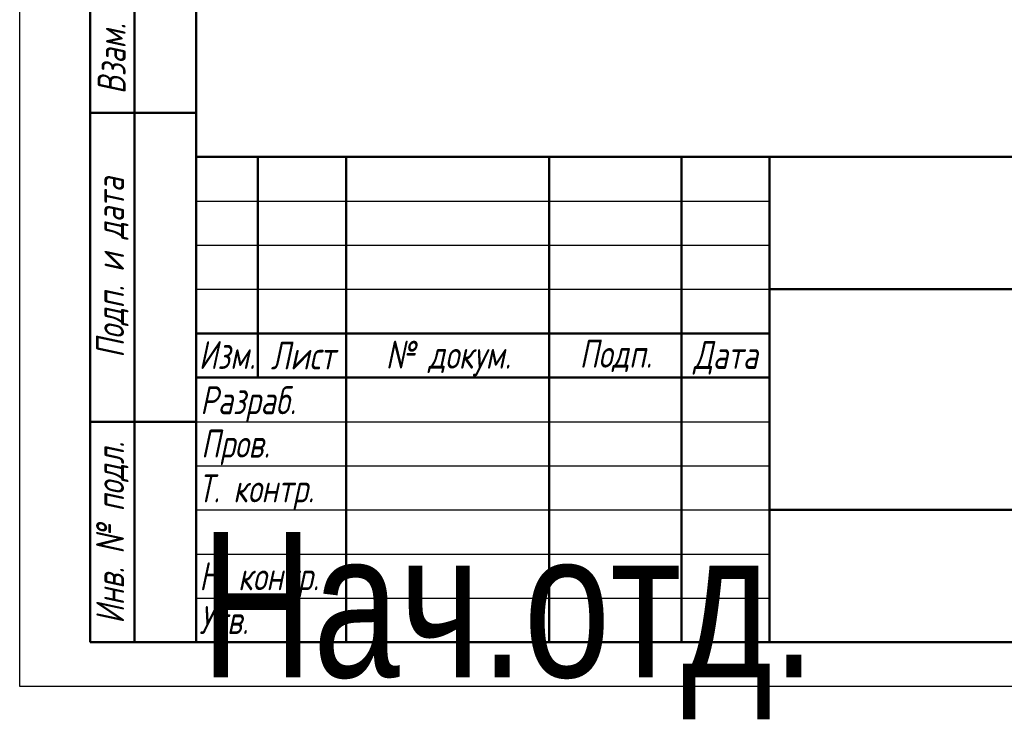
# Model space of a CAD drawing. Header units: millimetres. Extents: x 0 to 698, y -67 to 297.
# Tile 1 of 18: x 0 to 112, y -3 to 76. Entities that reach past the tile are written whole.
import ezdxf
from ezdxf.enums import TextEntityAlignment as Align

# ---------------------------------------------------------------- set-up
doc = ezdxf.new("R2018")
doc.units = ezdxf.units.MM
for name, color, linetype, lineweight in [('Заголовок (ГОСТ)', 7, 'Continuous', 50), ('Кромка (ГОСТ)', 7, 'Continuous', 50), ('Обозначение (ГОСТ)', 7, 'Continuous', 25), ('Эскизная геометрия (ГОСТ)', 7, 'Continuous', 50)]:
    doc.layers.add(name, color=color, linetype=linetype, lineweight=lineweight)
doc.styles.get("Standard").update_dxf_attribs({"font": 'GOST Common Italic.ttf'})
doc.styles.add('Альтернативный текст (ГОСТ)', font='txt', dxfattribs={"width": 0.8})

# ---------------------------------------------------------------- blocks, each defined once
blk = doc.blocks.new('ГОСТ - Доп. графы 1')
at = {"layer": 'Эскизная геометрия (ГОСТ)'}
for p, q in [((-12, 0), (-12, 145)), ((-12, 145), (0, 145)), ((-7, 145), (-7, 0)), ((-12, 110), (-7, 110)), ((-7, 110), (0, 110)), ((-12, 85), (-7, 85)), ((-7, 85), (0, 85)), ((-12, 60), (-7, 60)), ((-7, 60), (0, 60)), ((-12, 25), (-7, 25)), ((-7, 25), (0, 25)), ((0, 0), (-12, 0))]:
    blk.add_line(p, q, dxfattribs=at)
at = {"layer": 'Обозначение (ГОСТ)', "char_height": 3.17, "attachment_point": 5, "rotation": 90, "style": 'Альтернативный текст (ГОСТ)'}
for s, insert, width in [('\\fGOST Common|b0|i1;\\H3.1700;Подп. и дата', (-9.37, 127.41), 34.7679), ('\\fGOST Common|b0|i1;\\H3.1700;Инв. № дубл.', (-8.95, 97.55), 24.8438), ('\\fGOST Common|b0|i1;\\H3.1700;Взам. инв. №', (-9.58, 72.53), 24.8669), ('\\fGOST Common|b0|i1;\\H3.1700;Подп. и дата', (-9.5, 42.47), 35.1486), ('\\fGOST Common|b0|i1;\\H3.1700;Инв. № подл.', (-9.5, 12.41), 24.9618)]:
    blk.add_mtext(s, dxfattribs=dict(at, insert=insert, width=width))
at = {"layer": 'Обозначение (ГОСТ)', "lineweight": 30, "width": 0.8, "flags": 17}
for tag, p in [('Подп._и_дата_2', (-3.53, 127.51)), ('Инв._номер_дубликата', (-3.41, 97.47)), ('Взамен_инв._номера', (-3.46, 72.53)), ('Подп._и_дата_1', (-3.42, 42.35)), ('ИНВЕНТАРНЫЙ_НОМЕР', (-3.33, 12.68))]:
    blk.add_attdef(tag, text='', height=3.17, rotation=90, dxfattribs=at).set_placement(p, align=Align.MIDDLE_CENTER)
blk = doc.blocks.new('Основные надписи ГОСТ - Форма 1')
at = {"layer": 'Заголовок (ГОСТ)'}
for p, q in [((0, 55), (185, 55)), ((0, 0), (0, 55)), ((0, 0), (0, 55)), ((7, 55), (7, 30)), ((17, 55), (17, 0)), ((40, 55), (40, 0)), ((55, 55), (55, 0)), ((65, 55), (65, 0)), ((65, 40), (185, 40)), ((0, 35), (65, 35)), ((0, 30), (65, 30)), ((65, 15), (185, 15)), ((185, 0), (0, 0))]:
    blk.add_line(p, q, dxfattribs=at)
at = {"layer": 'Заголовок (ГОСТ)', "linetype": 'Continuous', "lineweight": 25}
for p, q in [((0, 50), (65, 50)), ((0, 45), (65, 45)), ((0, 40), (65, 40)), ((0, 25), (65, 25)), ((0, 20), (65, 20)), ((0, 15), (65, 15)), ((0, 10), (65, 10)), ((0, 5), (65, 5))]:
    blk.add_line(p, q, dxfattribs=at)
at = {"layer": 'Заголовок (ГОСТ)', "char_height": 3.17, "style": 'Альтернативный текст (ГОСТ)'}
for s, insert, width, attachment_point in [('\\fGOST Common|b0|i1;\\H3.1700;Изм.', (3.5, 32.56), 6.9635, 5), ('\\fGOST Common|b0|i1;\\H3.1700;Лист', (12.1, 32.5), 10.0029, 5), ('\\A0;\\fGOST Common|b0|i1;\\H3.1700;№ докум.', (28.58, 32.16), 22.9069, 5), ('\\fGOST Common|b0|i1;\\H3.1700;Подп.', (47.56, 32.45), 14.879, 5), ('\\fGOST Common|b0|i1;\\H3.1700;Дата', (60.02, 32.24), 9.9614, 5), ('\\fGOST Common|b0|i1;\\H3.1700;Разраб.', (0.47, 27), 16.9971, 4), ('\\fGOST Common|b0|i1;\\H3.1700;Пров.', (0.56, 22.08), 17.0192, 4), ('\\A0;\\fGOST Common|b0|i1;\\H3.1700;Т. контр.', (0.23, 17.01), 16.9554, 4), ('\\fGOST Common|b0|i1;\\H3.1700;Н. контр.', (0.36, 7.05), 16.9999, 4), ('\\fGOST Common|b0|i1;\\H3.1700;Утв.', (0.34, 2.52), 17.0083, 4)]:
    blk.add_mtext(s, dxfattribs=dict(at, insert=insert, width=width, attachment_point=attachment_point))
at = {"layer": 'Заголовок (ГОСТ)', "lineweight": 30, "flags": 104}
for tag, height, width, p in [('Изм1', 2.89, 0.7, (3.51, 52.52)), ('Лист1', 2.89, 0.7, (12.03, 52.52)), ('Докум1', 2.89, 0.7, (28.54, 52.48)), ('Изм2', 2.89, 0.7, (3.5, 47.52)), ('Лист2', 2.89, 0.7, (12.01, 47.5)), ('Докум2', 2.89, 0.7, (28.53, 47.5)), ('Изм3', 2.89, 0.7, (3.5, 42.5)), ('Лист3', 2.89, 0.7, (12.01, 42.51)), ('Докум3', 2.89, 0.7, (28.51, 42.48)), ('Изм4', 2.89, 0.7, (3.51, 37.5)), ('Лист4', 2.89, 0.7, (12, 37.53)), ('Докум4', 2.89, 0.7, (28.51, 37.52)), ('НАИМЕНОВАНИЕ', 5, 0.8, (100.03, 29.98)), ('Литера', 3.5, 0.8, (137.52, 27.25)), ('Литера2', 3.5, 0.8, (142.51, 27.22)), ('Литера3', 3.5, 0.8, (147.52, 27.21)), ('Масса', 3.5, 0.8, (158.47, 27.53)), ('Масштаб', 3.5, 0.8, (176, 27.6)), ('Тип_документа', 3.17, 0.8, (100.08, 17.56)), ('Листов', 3.17, 0.8, (177.46, 17.58)), ('Материал_Класс', 3.5, 0.9, (100, 7.5))]:
    blk.add_attdef(tag, text='', height=height, dxfattribs=dict(at, width=width)).set_placement(p, align=Align.MIDDLE_CENTER)
for tag, height, width, p in [('Подп1', 2.89, 0.7, (40.01, 52.51)), ('Дата1', 2, 0.7, (55.01, 52.51)), ('Подп2', 2.89, 0.7, (40.01, 47.5)), ('Дата2', 2, 0.7, (55.01, 47.49)), ('Подп3', 2.89, 0.7, (40.01, 42.51)), ('Дата3', 2, 0.7, (55.02, 42.52)), ('Подп4', 2.89, 0.7, (40.01, 37.51)), ('Дата4', 2, 0.7, (55.02, 37.51)), ('АВТОР', 3.17, 0.8, (17.41, 27.49)), ('Разработал_Подп.', 2.89, 0.7, (40.05, 27.51)), ('ДАТА_СОЗДАНИЯ', 2, 0.7, (55.01, 27.51)), ('ПРОВЕРИЛ', 3.17, 0.8, (17.41, 22.53)), ('Проверил_Подп.', 2.89, 0.7, (40.05, 22.52)), ('ДАТА_ПРОВЕРКИ', 2, 0.7, (55.02, 22.51)), ('ТЕХНОЛОГ', 3.17, 0.8, (17.33, 17.54)), ('Технолог_Подп.', 2.89, 0.7, (40.05, 17.51)), ('Технолог_Дата', 2, 0.7, (55.01, 17.5)), ('НАЧ._ОТДЕЛА', 3.17, 0.8, (17.46, 12.45)), ('Руководитель_Подп.', 2.89, 0.7, (40.01, 12.5)), ('Руководитель_Дата', 2, 0.7, (55.01, 12.51)), ('Должность_руководителя', 3.17, 0.8, (0.52, 12.51)), ('НОРМОКОНТРОЛЬ', 3.17, 0.8, (17.37, 7.48)), ('Нормоконтроль_Подп.', 2.89, 0.7, (40.05, 7.52)), ('ДАТА_НОРМОКОНТРОЛЯ', 2, 0.7, (55.02, 7.51)), ('УТВЕРДИЛ', 3.17, 0.8, (17.4, 2.51)), ('Утвердил_Подп.', 2.89, 0.7, (40.05, 2.51)), ('ДАТА_УТВЕРЖДЕНИЯ', 2, 0.7, (55.01, 2.5))]:
    blk.add_attdef(tag, text='', height=height, dxfattribs=dict(at, width=width)).set_placement(p, align=Align.MIDDLE_LEFT)
for tag, height, p in [('ОБОЗНАЧЕНИЕ', 5, (125.33, 47.56)), ('ОРГАНИЗАЦИЯ', 3.5, (160.02, 7.6))]:
    blk.add_attdef(tag, text='', height=height, dxfattribs=at).set_placement(p, align=Align.MIDDLE_CENTER)
at = {"layer": 'Заголовок (ГОСТ)', "lineweight": 30, "width": 0.9, "flags": 104}
for tag, p in [('Материал_Наим.', (133.71, 9.75)), ('Материал_ГОСТ', (134.04, 4.06))]:
    blk.add_attdef(tag, text='', height=3.5, dxfattribs=at).set_placement(p, align=Align.MIDDLE_RIGHT)
blk = doc.blocks.new('Рамки ГОСТ_ граница 297x210')
at = {"layer": 'Кромка (ГОСТ)', "lineweight": 25}
for p, q in [((0, 0), (0, 297)), ((210, 0), (0, 0))]:
    blk.add_line(p, q, dxfattribs=at)
at = {"layer": 'Кромка (ГОСТ)'}
for p, q in [((20, 292), (20, 5)), ((20, 5), (205, 5))]:
    blk.add_line(p, q, dxfattribs=at)

msp = doc.modelspace()

# ---------------------------------------------------------------- block references
for name, p in [('Рамки ГОСТ_ граница 297x210', (0, 0)), ('ГОСТ - Доп. графы 1', (20, 5))]:
    msp.add_blockref(name, p)
ref = msp.add_blockref('Основные надписи ГОСТ - Форма 1', (20, 5))
lines = msp.add_mtext('\\W0.8000;Нач.отд.', dxfattribs={"layer": 'Заголовок (ГОСТ)', "insert": (20.522, 17.514), "char_height": 16.47596, "attachment_point": 1})
ref.add_attrib('Должность_руководителя', '', (20.522, 17.514), dxfattribs={"flags": 104}).embed_mtext(lines)
lines = msp.add_mtext('\\W0.8000;', dxfattribs={"layer": 'Заголовок (ГОСТ)', "insert": (37.411, 32.488), "char_height": 22.5926, "attachment_point": 1})
ref.add_attrib('АВТОР', '', (37.411, 32.488), dxfattribs={"flags": 104}).embed_mtext(lines)
lines = msp.add_mtext('\\W0.8000;', dxfattribs={"layer": 'Заголовок (ГОСТ)', "insert": (37.408, 27.526), "char_height": 22.5517, "attachment_point": 1})
ref.add_attrib('ПРОВЕРИЛ', '', (37.408, 27.526), dxfattribs={"flags": 104}).embed_mtext(lines)
lines = msp.add_mtext('\\W0.8000;', dxfattribs={"layer": 'Заголовок (ГОСТ)', "insert": (37.334, 22.543), "char_height": 22.671, "attachment_point": 1})
ref.add_attrib('ТЕХНОЛОГ', '', (37.334, 22.543), dxfattribs={"flags": 104}).embed_mtext(lines)
lines = msp.add_mtext('\\W0.8000;', dxfattribs={"layer": 'Заголовок (ГОСТ)', "insert": (37.462, 17.446), "char_height": 22.555, "attachment_point": 1})
ref.add_attrib('НАЧ._ОТДЕЛА', '', (37.462, 17.446), dxfattribs={"flags": 104}).embed_mtext(lines)
lines = msp.add_mtext('\\W0.8000;', dxfattribs={"layer": 'Заголовок (ГОСТ)', "insert": (37.375, 12.481), "char_height": 22.669, "attachment_point": 1})
ref.add_attrib('НОРМОКОНТРОЛЬ', '', (37.375, 12.481), dxfattribs={"flags": 104}).embed_mtext(lines)
lines = msp.add_mtext('\\W0.8000;', dxfattribs={"layer": 'Заголовок (ГОСТ)', "insert": (37.401, 7.507), "char_height": 22.613, "attachment_point": 1})
ref.add_attrib('УТВЕРДИЛ', '', (37.401, 7.507), dxfattribs={"flags": 104}).embed_mtext(lines)
lines = msp.add_mtext('\\W0.7000;', dxfattribs={"layer": 'Заголовок (ГОСТ)', "insert": (75.012, 57.513), "char_height": 9.9845, "attachment_point": 1})
ref.add_attrib('Дата1', '', (75.012, 57.513), dxfattribs={"flags": 104}).embed_mtext(lines)
lines = msp.add_mtext('\\W0.7000;', dxfattribs={"layer": 'Заголовок (ГОСТ)', "insert": (75.012, 52.491), "char_height": 9.9845, "attachment_point": 1})
ref.add_attrib('Дата2', '', (75.012, 52.491), dxfattribs={"flags": 104}).embed_mtext(lines)
lines = msp.add_mtext('\\W0.7000;', dxfattribs={"layer": 'Заголовок (ГОСТ)', "insert": (75.023, 47.521), "char_height": 9.9712, "attachment_point": 1})
ref.add_attrib('Дата3', '', (75.023, 47.521), dxfattribs={"flags": 104}).embed_mtext(lines)
lines = msp.add_mtext('\\W0.7000;', dxfattribs={"layer": 'Заголовок (ГОСТ)', "insert": (75.023, 42.509), "char_height": 9.9886, "attachment_point": 1})
ref.add_attrib('Дата4', '', (75.023, 42.509), dxfattribs={"flags": 104}).embed_mtext(lines)
lines = msp.add_mtext('\\W0.7000;', dxfattribs={"layer": 'Заголовок (ГОСТ)', "insert": (75.009, 32.511), "char_height": 9.9804, "attachment_point": 1})
ref.add_attrib('ДАТА_СОЗДАНИЯ', '', (75.009, 32.511), dxfattribs={"flags": 104}).embed_mtext(lines)
lines = msp.add_mtext('\\W0.7000;', dxfattribs={"layer": 'Заголовок (ГОСТ)', "insert": (75.022, 27.51), "char_height": 9.9577, "attachment_point": 1})
ref.add_attrib('ДАТА_ПРОВЕРКИ', '', (75.022, 27.51), dxfattribs={"flags": 104}).embed_mtext(lines)
lines = msp.add_mtext('\\W0.7000;', dxfattribs={"layer": 'Заголовок (ГОСТ)', "insert": (75.015, 22.503), "char_height": 9.9863, "attachment_point": 1})
ref.add_attrib('Технолог_Дата', '', (75.015, 22.503), dxfattribs={"flags": 104}).embed_mtext(lines)
lines = msp.add_mtext('\\W0.7000;', dxfattribs={"layer": 'Заголовок (ГОСТ)', "insert": (75.01, 17.509), "char_height": 9.9902, "attachment_point": 1})
ref.add_attrib('Руководитель_Дата', '', (75.01, 17.509), dxfattribs={"flags": 104}).embed_mtext(lines)
lines = msp.add_mtext('\\W0.7000;', dxfattribs={"layer": 'Заголовок (ГОСТ)', "insert": (75.024, 12.511), "char_height": 9.9825, "attachment_point": 1})
ref.add_attrib('ДАТА_НОРМОКОНТРОЛЯ', '', (75.024, 12.511), dxfattribs={"flags": 104}).embed_mtext(lines)
lines = msp.add_mtext('\\W0.7000;', dxfattribs={"layer": 'Заголовок (ГОСТ)', "insert": (75.009, 7.498), "char_height": 9.9968, "attachment_point": 1})
ref.add_attrib('ДАТА_УТВЕРЖДЕНИЯ', '', (75.009, 7.498), dxfattribs={"flags": 104}).embed_mtext(lines)
lines = msp.add_mtext('\\W0.7000;', dxfattribs={"layer": 'Заголовок (ГОСТ)', "insert": (60.014, 57.512), "char_height": 14.92, "attachment_point": 1})
ref.add_attrib('Подп1', '', (60.014, 57.512), dxfattribs={"flags": 104}).embed_mtext(lines)
lines = msp.add_mtext('\\W0.7000;', dxfattribs={"layer": 'Заголовок (ГОСТ)', "insert": (60.014, 52.503), "char_height": 14.9856, "attachment_point": 1})
ref.add_attrib('Подп2', '', (60.014, 52.503), dxfattribs={"flags": 104}).embed_mtext(lines)
lines = msp.add_mtext('\\W0.7000;', dxfattribs={"layer": 'Заголовок (ГОСТ)', "insert": (60.014, 47.515), "char_height": 14.9856, "attachment_point": 1})
ref.add_attrib('Подп3', '', (60.014, 47.515), dxfattribs={"flags": 104}).embed_mtext(lines)
lines = msp.add_mtext('\\W0.7000;', dxfattribs={"layer": 'Заголовок (ГОСТ)', "insert": (60.014, 42.506), "char_height": 14.9659, "attachment_point": 1})
ref.add_attrib('Подп4', '', (60.014, 42.506), dxfattribs={"flags": 104}).embed_mtext(lines)
lines = msp.add_mtext('\\W0.7000;', dxfattribs={"layer": 'Заголовок (ГОСТ)', "insert": (60.045, 32.514), "char_height": 14.9596, "attachment_point": 1})
ref.add_attrib('Разработал_Подп.', '', (60.045, 32.514), dxfattribs={"flags": 104}).embed_mtext(lines)
lines = msp.add_mtext('\\W0.7000;', dxfattribs={"layer": 'Заголовок (ГОСТ)', "insert": (60.045, 27.525), "char_height": 14.9397, "attachment_point": 1})
ref.add_attrib('Проверил_Подп.', '', (60.045, 27.525), dxfattribs={"flags": 104}).embed_mtext(lines)
lines = msp.add_mtext('\\W0.7000;', dxfattribs={"layer": 'Заголовок (ГОСТ)', "insert": (60.045, 22.515), "char_height": 14.9397, "attachment_point": 1})
ref.add_attrib('Технолог_Подп.', '', (60.045, 22.515), dxfattribs={"flags": 104}).embed_mtext(lines)
lines = msp.add_mtext('\\W0.7000;', dxfattribs={"layer": 'Заголовок (ГОСТ)', "insert": (60.005, 17.505), "char_height": 14.9795, "attachment_point": 1})
ref.add_attrib('Руководитель_Подп.', '', (60.005, 17.505), dxfattribs={"flags": 104}).embed_mtext(lines)
lines = msp.add_mtext('\\W0.7000;', dxfattribs={"layer": 'Заголовок (ГОСТ)', "insert": (60.045, 12.515), "char_height": 14.9397, "attachment_point": 1})
ref.add_attrib('Нормоконтроль_Подп.', '', (60.045, 12.515), dxfattribs={"flags": 104}).embed_mtext(lines)
lines = msp.add_mtext('\\W0.7000;', dxfattribs={"layer": 'Заголовок (ГОСТ)', "insert": (60.045, 7.505), "char_height": 14.9596, "attachment_point": 1})
ref.add_attrib('Утвердил_Подп.', '', (60.045, 7.505), dxfattribs={"flags": 104}).embed_mtext(lines)
lines = msp.add_mtext('\\W0.7000;', dxfattribs={"layer": 'Заголовок (ГОСТ)', "insert": (48.542, 57.483), "char_height": 22.947, "attachment_point": 1})
ref.add_attrib('Докум1', '', (48.542, 57.483), dxfattribs={"flags": 104}).embed_mtext(lines)
lines = msp.add_mtext('\\W0.7000;', dxfattribs={"layer": 'Заголовок (ГОСТ)', "insert": (48.526, 52.497), "char_height": 22.9782, "attachment_point": 1})
ref.add_attrib('Докум2', '', (48.526, 52.497), dxfattribs={"flags": 104}).embed_mtext(lines)
lines = msp.add_mtext('\\W0.7000;', dxfattribs={"layer": 'Заголовок (ГОСТ)', "insert": (48.51, 47.479), "char_height": 22.947, "attachment_point": 1})
ref.add_attrib('Докум3', '', (48.51, 47.479), dxfattribs={"flags": 104}).embed_mtext(lines)
lines = msp.add_mtext('\\W0.7000;', dxfattribs={"layer": 'Заголовок (ГОСТ)', "insert": (48.515, 42.52), "char_height": 22.9741, "attachment_point": 1})
ref.add_attrib('Докум4', '', (48.515, 42.52), dxfattribs={"flags": 104}).embed_mtext(lines)
lines = msp.add_mtext('\\W0.7000;', dxfattribs={"layer": 'Заголовок (ГОСТ)', "insert": (32.031, 57.516), "char_height": 9.9931, "attachment_point": 1})
ref.add_attrib('Лист1', '', (32.031, 57.516), dxfattribs={"flags": 104}).embed_mtext(lines)
lines = msp.add_mtext('\\W0.7000;', dxfattribs={"layer": 'Заголовок (ГОСТ)', "insert": (32.012, 52.504), "char_height": 9.9781, "attachment_point": 1})
ref.add_attrib('Лист2', '', (32.012, 52.504), dxfattribs={"flags": 104}).embed_mtext(lines)
lines = msp.add_mtext('\\W0.7000;', dxfattribs={"layer": 'Заголовок (ГОСТ)', "insert": (32.012, 47.508), "char_height": 9.9781, "attachment_point": 1})
ref.add_attrib('Лист3', '', (32.012, 47.508), dxfattribs={"flags": 104}).embed_mtext(lines)
lines = msp.add_mtext('\\W0.7000;', dxfattribs={"layer": 'Заголовок (ГОСТ)', "insert": (32.004, 42.526), "char_height": 9.9936, "attachment_point": 1})
ref.add_attrib('Лист4', '', (32.004, 42.526), dxfattribs={"flags": 104}).embed_mtext(lines)
lines = msp.add_mtext('\\W0.7000;', dxfattribs={"layer": 'Заголовок (ГОСТ)', "insert": (23.513, 57.516), "char_height": 7.004, "attachment_point": 1})
ref.add_attrib('Изм1', '', (23.513, 57.516), dxfattribs={"flags": 104}).embed_mtext(lines)
lines = msp.add_mtext('\\W0.7000;', dxfattribs={"layer": 'Заголовок (ГОСТ)', "insert": (23.504, 52.521), "char_height": 6.9877, "attachment_point": 1})
ref.add_attrib('Изм2', '', (23.504, 52.521), dxfattribs={"flags": 104}).embed_mtext(lines)
lines = msp.add_mtext('\\W0.7000;', dxfattribs={"layer": 'Заголовок (ГОСТ)', "insert": (23.504, 47.5), "char_height": 7.0203, "attachment_point": 1})
ref.add_attrib('Изм3', '', (23.504, 47.5), dxfattribs={"flags": 104}).embed_mtext(lines)
lines = msp.add_mtext('\\W0.7000;', dxfattribs={"layer": 'Заголовок (ГОСТ)', "insert": (23.513, 42.504), "char_height": 7.004, "attachment_point": 1})
ref.add_attrib('Изм4', '', (23.513, 42.504), dxfattribs={"flags": 104}).embed_mtext(lines)

doc.saveas('drawing.dxf')
